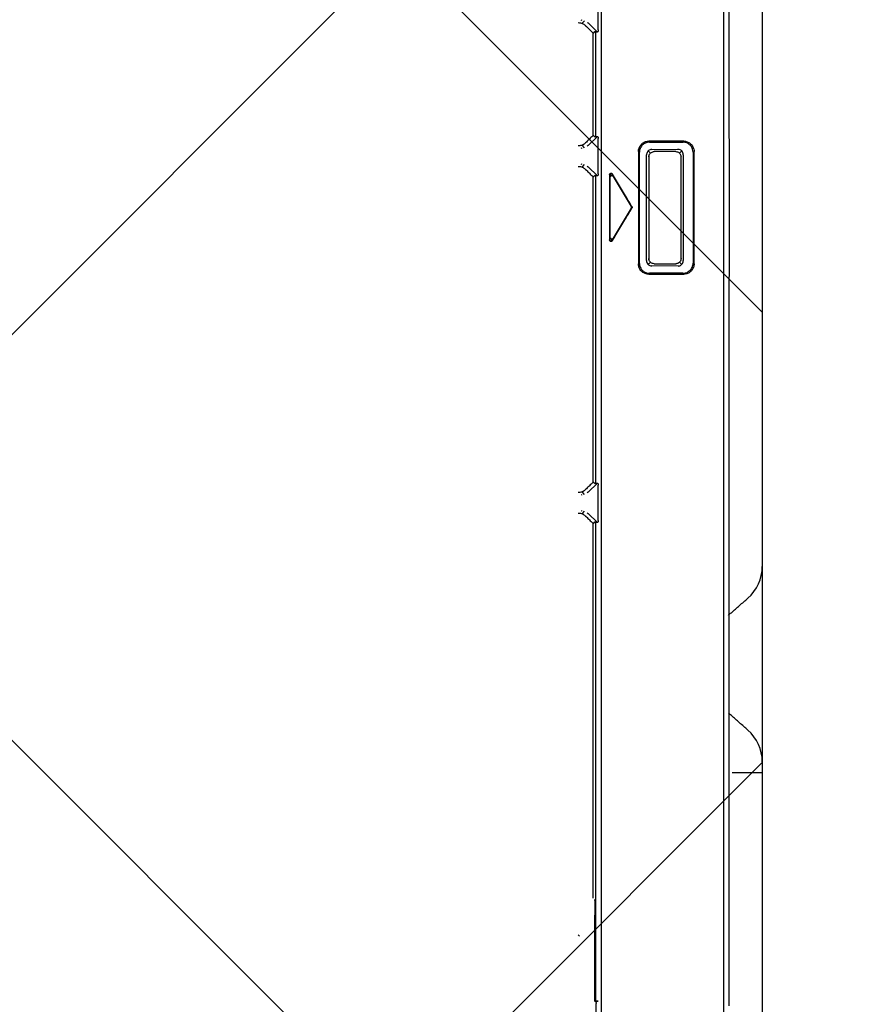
# Model space of a CAD drawing. Header units: millimetres. Extents: x 24385 to 79107, y -56478 to -23676.
# Tile 89 of 256: x 29212 to 29228, y -35279 to -35260. Entities that reach past the tile are written whole.
import ezdxf

# ---------------------------------------------------------------- set-up
doc = ezdxf.new("R2010")
doc.units = ezdxf.units.MM
doc.header["$LTSCALE"] = 2
doc.linetypes.add('DASHED', pattern=[19.05, 12.7, -6.35])
doc.layers.add('0_OPIS', color=7, linetype='Continuous', lineweight=13)
doc.layers.add('A_KRESKOWANIE', color=9, linetype='Continuous', lineweight=0)
for name, color, linetype in [('3DPLAN_A_KRESKOWANIE 1', 253, 'Continuous'), ('3DPLAN_A_OPIS', 8, 'Continuous'), ('3DPLAN_K_NOŚNA', 7, 'Continuous'), ('IS_freon_urządzenia', 3, 'DASHED'), ('IS_KLIM_urządzenia', 3, 'Continuous')]:
    doc.layers.add(name, color=color, linetype=linetype)
doc.styles.add('ARIAL', font='arial.ttf')

# ---------------------------------------------------------------- blocks, each defined once
blk = doc.blocks.new('G$C8A3076D4')
at = {"layer": 'IS_KLIM_urządzenia', "linetype": 'Continuous'}
for p, q in [((51.105, 25.983), (77.216, 25.983)), ((78.295, 25.983), (78.521, 25.983)), ((82.534, 25.983), (82.76, 25.983)), ((83.838, 25.983), (103.389, 25.983)), ((69.843, 24.52), (69.854, 24.508)), ((70.005, 24.563), (72.289, 24.563)), ((72.44, 24.508), (72.452, 24.52)), ((69.8, 23.665), (69.8, 24.354)), ((69.985, 24.323), (70.026, 24.282)), ((70.06, 24.359), (72.234, 24.36)), ((72.31, 24.323), (72.269, 24.282)), ((72.495, 24.353), (72.495, 23.666)), ((69.949, 23.712), (69.948, 24.251)), ((72.346, 24.254), (72.345, 23.71)), ((69.986, 23.643), (70.027, 23.683)), ((72.308, 23.643), (72.268, 23.683)), ((69.854, 23.512), (69.842, 23.5)), ((72.232, 23.606), (70.062, 23.606)), ((72.223, 23.658), (70.066, 23.658)), ((72.452, 23.5), (72.44, 23.512)), ((72.291, 23.457), (70.003, 23.457)), ((70.507, 22.917), (71.125, 23.29)), ((71.126, 23.289), (71.157, 23.289)), ((71.14, 23.297), (71.14, 23.309)), ((71.157, 23.289), (71.774, 22.917)), ((70.484, 22.88), (70.439, 22.867)), ((71.796, 22.88), (71.841, 22.867)), ((100.072, 22.682), (2.637, 22.68)), ((71.768, 22.859), (70.513, 22.859)), ((67.35, 22.406), (67.538, 22.594)), ((67.525, 22.553), (69.697, 22.554)), ((69.684, 22.594), (69.872, 22.406)), ((70.305, 22.406), (70.493, 22.595)), ((70.48, 22.554), (76.821, 22.554)), ((76.808, 22.595), (76.996, 22.406)), ((77.429, 22.407), (77.617, 22.595)), ((77.604, 22.554), (87.446, 22.554)), ((67.288, 22.256), (67.295, 22.273)), ((67.358, 22.278), (67.307, 22.326)), ((67.341, 22.385), (67.35, 22.406)), ((69.914, 22.326), (69.864, 22.278)), ((69.872, 22.406), (69.881, 22.385)), ((69.927, 22.274), (69.934, 22.256)), ((70.243, 22.256), (70.25, 22.273)), ((70.313, 22.278), (70.262, 22.326)), ((70.296, 22.385), (70.305, 22.406)), ((77.038, 22.326), (76.988, 22.278)), ((76.996, 22.406), (77.005, 22.385)), ((77.051, 22.274), (77.056, 22.26)), ((77.368, 22.26), (77.374, 22.273)), ((77.437, 22.278), (77.386, 22.326)), ((77.42, 22.385), (77.429, 22.407)), ((86.118, 22.226), (86.091, 22.198))]:
    blk.add_line(p, q, dxfattribs=at)
for points, knots in [([(77.216, 25.983), (77.33, 25.983), (77.444, 25.983), (77.681, 25.983), (77.804, 25.983), (78.049, 25.983), (78.172, 25.983), (78.295, 25.983)], [0, 0, 0, 0, 0.317356, 0.317356, 0.658563, 0.658563, 1, 1, 1, 1]), ([(82.76, 25.983), (82.76, 25.879), (82.76, 25.776), (82.76, 25.57), (82.76, 25.468), (82.76, 25.367)], [0, 0, 0, 0, 0.504234, 0.504234, 1, 1, 1, 1]), ([(82.76, 25.983), (82.874, 25.983), (82.988, 25.983), (83.225, 25.983), (83.347, 25.983), (83.593, 25.983), (83.716, 25.983), (83.838, 25.983)], [0, 0, 0, 0, 0.317364, 0.317364, 0.658567, 0.658567, 1, 1, 1, 1]), ([(79.47, 25.348), (79.421, 25.404), (79.371, 25.46), (79.272, 25.574), (79.222, 25.631), (79.172, 25.688)], [0, 0, 0, 0, 0.496224, 0.496224, 1, 1, 1, 1]), ([(81.883, 25.688), (81.833, 25.631), (81.783, 25.574), (81.683, 25.46), (81.633, 25.404), (81.584, 25.348)], [0, 0, 0, 0, 0.503768, 0.503768, 1, 1, 1, 1]), ([(69.78, 24.369), (69.78, 24.393), (69.785, 24.417), (69.8, 24.462), (69.812, 24.484), (69.842, 24.521), (69.86, 24.537), (69.9, 24.562), (69.923, 24.571), (69.962, 24.58), (69.978, 24.582), (69.994, 24.582)], [0, 0, 0, 0, 0.214794, 0.214794, 0.429769, 0.429769, 0.642338, 0.642338, 0.854675, 0.854675, 1, 1, 1, 1]), ([(70.005, 24.563), (69.984, 24.562), (69.962, 24.558), (69.919, 24.543), (69.897, 24.531), (69.86, 24.501), (69.843, 24.482), (69.819, 24.442), (69.81, 24.419), (69.801, 24.383), (69.8, 24.368), (69.8, 24.354)], [0, 0, 0, 0, 0.200386, 0.200386, 0.426426, 0.426426, 0.648856, 0.648856, 0.868875, 0.868875, 1, 1, 1, 1]), ([(72.495, 24.353), (72.494, 24.376), (72.49, 24.399), (72.475, 24.443), (72.463, 24.465), (72.433, 24.502), (72.415, 24.518), (72.375, 24.543), (72.352, 24.552), (72.316, 24.56), (72.303, 24.562), (72.289, 24.563)], [0, 0, 0, 0, 0.213007, 0.213007, 0.435815, 0.435815, 0.655764, 0.655764, 0.875481, 0.875481, 1, 1, 1, 1]), ([(72.3, 24.582), (72.324, 24.582), (72.349, 24.578), (72.395, 24.562), (72.416, 24.55), (72.454, 24.519), (72.47, 24.501), (72.495, 24.461), (72.504, 24.438), (72.512, 24.4), (72.514, 24.385), (72.514, 24.369)], [0, 0, 0, 0, 0.21758, 0.21758, 0.435409, 0.435409, 0.649758, 0.649758, 0.861785, 0.861785, 1, 1, 1, 1]), ([(69.78, 24.369), (69.78, 24.294), (69.78, 24.219), (69.78, 24.027), (69.78, 23.909), (69.78, 23.744), (69.78, 23.697), (69.78, 23.651)], [0, 0, 0, 0, 0.312634, 0.312634, 0.804187, 0.804187, 1, 1, 1, 1]), ([(70.059, 24.359), (70.046, 24.36), (70.032, 24.358), (70.008, 24.35), (69.997, 24.344), (69.979, 24.329), (69.971, 24.32), (69.958, 24.299), (69.954, 24.288), (69.949, 24.268), (69.948, 24.26), (69.948, 24.251)], [0, 0, 0, 0, 0.232692, 0.232692, 0.441044, 0.441044, 0.647653, 0.647653, 0.85419, 0.85419, 1, 1, 1, 1]), ([(69.995, 24.206), (69.995, 24.218), (69.997, 24.23), (70.005, 24.253), (70.011, 24.264), (70.026, 24.283), (70.035, 24.291), (70.055, 24.303), (70.066, 24.308), (70.086, 24.312), (70.093, 24.313), (70.101, 24.313)], [0, 0, 0, 0, 0.216909, 0.216909, 0.434011, 0.434011, 0.648403, 0.648403, 0.860897, 0.860897, 1, 1, 1, 1]), ([(72.193, 24.313), (71.86, 24.313), (71.527, 24.313), (70.83, 24.313), (70.465, 24.313), (70.101, 24.313)], [0, 0, 0, 0, 0.477706, 0.477706, 1, 1, 1, 1]), ([(72.193, 24.313), (72.205, 24.313), (72.217, 24.311), (72.24, 24.303), (72.25, 24.297), (72.269, 24.282), (72.277, 24.273), (72.29, 24.253), (72.294, 24.242), (72.299, 24.222), (72.3, 24.214), (72.3, 24.206)], [0, 0, 0, 0, 0.214481, 0.214481, 0.429097, 0.429097, 0.641919, 0.641919, 0.854666, 0.854666, 1, 1, 1, 1]), ([(72.346, 24.254), (72.346, 24.266), (72.344, 24.277), (72.336, 24.3), (72.33, 24.31), (72.315, 24.329), (72.306, 24.337), (72.286, 24.35), (72.274, 24.354), (72.254, 24.359), (72.244, 24.36), (72.235, 24.36)], [0, 0, 0, 0, 0.202142, 0.202142, 0.416484, 0.416484, 0.628151, 0.628151, 0.837944, 0.837944, 1, 1, 1, 1]), ([(72.514, 23.651), (72.514, 23.725), (72.514, 23.8), (72.514, 23.993), (72.514, 24.111), (72.514, 24.275), (72.514, 24.322), (72.514, 24.369)], [0, 0, 0, 0, 0.31263, 0.31263, 0.804183, 0.804183, 1, 1, 1, 1]), ([(69.995, 24.206), (69.995, 24.075), (69.995, 23.944), (69.995, 23.795), (69.995, 23.777), (69.995, 23.759)], [0, 0, 0, 0, 0.878764, 0.878764, 1, 1, 1, 1]), ([(72.299, 23.759), (72.299, 23.777), (72.299, 23.795), (72.299, 23.896), (72.299, 23.979), (72.3, 24.11), (72.3, 24.158), (72.3, 24.206)], [0, 0, 0, 0, 0.121164, 0.121164, 0.678723, 0.678723, 1, 1, 1, 1]), ([(69.949, 23.712), (69.949, 23.7), (69.951, 23.689), (69.959, 23.666), (69.965, 23.655), (69.98, 23.637), (69.989, 23.629), (70.01, 23.616), (70.021, 23.611), (70.042, 23.606), (70.052, 23.606), (70.062, 23.606)], [0, 0, 0, 0, 0.204683, 0.204683, 0.413964, 0.413964, 0.622301, 0.622301, 0.830769, 0.830769, 1, 1, 1, 1]), ([(70.103, 23.652), (70.091, 23.652), (70.078, 23.654), (70.056, 23.662), (70.045, 23.668), (70.026, 23.683), (70.018, 23.693), (70.005, 23.713), (70, 23.724), (69.996, 23.744), (69.995, 23.751), (69.995, 23.759)], [0, 0, 0, 0, 0.216632, 0.216632, 0.433382, 0.433382, 0.648472, 0.648472, 0.862279, 0.862279, 1, 1, 1, 1]), ([(72.299, 23.759), (72.299, 23.747), (72.297, 23.735), (72.289, 23.712), (72.283, 23.701), (72.268, 23.683), (72.259, 23.675), (72.239, 23.662), (72.227, 23.657), (72.208, 23.653), (72.2, 23.652), (72.192, 23.652)], [0, 0, 0, 0, 0.214751, 0.214751, 0.429576, 0.429576, 0.64343, 0.64343, 0.857419, 0.857419, 1, 1, 1, 1]), ([(72.233, 23.606), (72.246, 23.605), (72.261, 23.607), (72.285, 23.616), (72.296, 23.622), (72.315, 23.637), (72.323, 23.646), (72.336, 23.667), (72.34, 23.678), (72.344, 23.696), (72.345, 23.703), (72.345, 23.71)], [0, 0, 0, 0, 0.244459, 0.244459, 0.457973, 0.457973, 0.669853, 0.669853, 0.880468, 0.880468, 1, 1, 1, 1]), ([(69.992, 23.438), (69.968, 23.438), (69.944, 23.442), (69.899, 23.458), (69.878, 23.47), (69.841, 23.499), (69.825, 23.517), (69.8, 23.557), (69.791, 23.579), (69.782, 23.618), (69.78, 23.634), (69.78, 23.651)], [0, 0, 0, 0, 0.215021, 0.215021, 0.430311, 0.430311, 0.642044, 0.642044, 0.853214, 0.853214, 1, 1, 1, 1]), ([(69.8, 23.665), (69.8, 23.642), (69.804, 23.619), (69.82, 23.575), (69.832, 23.553), (69.862, 23.516), (69.88, 23.5), (69.92, 23.476), (69.943, 23.467), (69.978, 23.459), (69.991, 23.458), (70.003, 23.457)], [0, 0, 0, 0, 0.212578, 0.212578, 0.440491, 0.440491, 0.66255, 0.66255, 0.881429, 0.881429, 1, 1, 1, 1]), ([(72.291, 23.457), (72.312, 23.458), (72.334, 23.462), (72.377, 23.477), (72.398, 23.489), (72.435, 23.518), (72.451, 23.537), (72.475, 23.576), (72.484, 23.599), (72.493, 23.636), (72.495, 23.651), (72.495, 23.666)], [0, 0, 0, 0, 0.199355, 0.199355, 0.422545, 0.422545, 0.641499, 0.641499, 0.85989, 0.85989, 1, 1, 1, 1]), ([(72.514, 23.651), (72.514, 23.626), (72.51, 23.602), (72.494, 23.556), (72.482, 23.535), (72.452, 23.497), (72.434, 23.481), (72.394, 23.457), (72.371, 23.448), (72.333, 23.44), (72.318, 23.438), (72.303, 23.438)], [0, 0, 0, 0, 0.218422, 0.218422, 0.437198, 0.437198, 0.651069, 0.651069, 0.861858, 0.861858, 1, 1, 1, 1]), ([(71.124, 23.304), (71.039, 23.253), (70.954, 23.202), (70.778, 23.097), (70.688, 23.043), (70.551, 22.96), (70.504, 22.932), (70.457, 22.904)], [0, 0, 0, 0, 0.382847, 0.382847, 0.789119, 0.789119, 1, 1, 1, 1]), ([(71.124, 23.304), (71.127, 23.306), (71.13, 23.308), (71.137, 23.309), (71.141, 23.309), (71.148, 23.308), (71.151, 23.307), (71.155, 23.305), (71.156, 23.305), (71.157, 23.304)], [0, 0, 0, 0, 0.312096, 0.312096, 0.624293, 0.624293, 0.935211, 0.935211, 1, 1, 1, 1]), ([(71.823, 22.904), (71.772, 22.935), (71.721, 22.966), (71.579, 23.051), (71.489, 23.105), (71.318, 23.208), (71.237, 23.256), (71.157, 23.304)], [0, 0, 0, 0, 0.230731, 0.230731, 0.637011, 0.637011, 1, 1, 1, 1]), ([(70.472, 22.844), (70.468, 22.844), (70.463, 22.845), (70.456, 22.848), (70.452, 22.85), (70.446, 22.854), (70.444, 22.857), (70.44, 22.863), (70.439, 22.866), (70.438, 22.873), (70.438, 22.876), (70.439, 22.882), (70.44, 22.885), (70.443, 22.891), (70.445, 22.894), (70.45, 22.899), (70.454, 22.902), (70.457, 22.904)], [0, 0, 0, 0, 0.154291, 0.154291, 0.283918, 0.283918, 0.414787, 0.414787, 0.527246, 0.527246, 0.631281, 0.631281, 0.740016, 0.740016, 0.863016, 0.863016, 1, 1, 1, 1]), ([(70.507, 22.917), (70.503, 22.914), (70.499, 22.911), (70.494, 22.904), (70.492, 22.901), (70.49, 22.894), (70.489, 22.89), (70.49, 22.883), (70.491, 22.879), (70.494, 22.874), (70.496, 22.871), (70.5, 22.867), (70.503, 22.865), (70.508, 22.862), (70.51, 22.861), (70.513, 22.86)], [0, 0, 0, 0, 0.197491, 0.197491, 0.350502, 0.350502, 0.504962, 0.504962, 0.638313, 0.638313, 0.76119, 0.76119, 0.889028, 0.889028, 1, 1, 1, 1]), ([(71.767, 22.861), (71.768, 22.861), (71.769, 22.861), (71.773, 22.863), (71.777, 22.864), (71.783, 22.869), (71.785, 22.872), (71.789, 22.878), (71.79, 22.881), (71.791, 22.888), (71.791, 22.891), (71.79, 22.897), (71.789, 22.9), (71.786, 22.906), (71.784, 22.909), (71.779, 22.914), (71.777, 22.916), (71.774, 22.917)], [0, 0, 0, 0, 0.032431, 0.032431, 0.186498, 0.186498, 0.342047, 0.342047, 0.475577, 0.475577, 0.598631, 0.598631, 0.726721, 0.726721, 0.871156, 0.871156, 1, 1, 1, 1]), ([(71.823, 22.904), (71.828, 22.901), (71.832, 22.898), (71.838, 22.89), (71.84, 22.887), (71.842, 22.879), (71.842, 22.875), (71.842, 22.868), (71.841, 22.865), (71.838, 22.859), (71.836, 22.857), (71.832, 22.853), (71.829, 22.851), (71.824, 22.848), (71.82, 22.846), (71.814, 22.845), (71.811, 22.845), (71.808, 22.845)], [0, 0, 0, 0, 0.191145, 0.191145, 0.322347, 0.322347, 0.454834, 0.454834, 0.568645, 0.568645, 0.672752, 0.672752, 0.78059, 0.78059, 0.901973, 0.901973, 1, 1, 1, 1]), ([(67.407, 22.353), (67.428, 22.374), (67.448, 22.395), (67.49, 22.437), (67.511, 22.457), (67.542, 22.489), (67.553, 22.499), (67.563, 22.509)], [0, 0, 0, 0, 0.400528, 0.400528, 0.801056, 0.801056, 1, 1, 1, 1]), ([(67.494, 22.612), (67.5, 22.612), (67.506, 22.612), (67.515, 22.61), (67.518, 22.609), (67.521, 22.608)], [0, 0, 0, 0, 0.646481, 0.646481, 1, 1, 1, 1]), ([(67.521, 22.608), (67.525, 22.607), (67.528, 22.606), (67.533, 22.602), (67.535, 22.6), (67.538, 22.596), (67.539, 22.594), (67.539, 22.588), (67.539, 22.585), (67.537, 22.582)], [0, 0, 0, 0, 0.22085, 0.22085, 0.442448, 0.442448, 0.653888, 0.653888, 1, 1, 1, 1]), ([(67.528, 22.543), (67.524, 22.546), (67.524, 22.554), (67.531, 22.57), (67.533, 22.576), (67.537, 22.582)], [0, 0, 0, 0, 0.688827, 0.688827, 1, 1, 1, 1]), ([(67.563, 22.509), (67.562, 22.51), (67.561, 22.511), (67.549, 22.522), (67.538, 22.532), (67.528, 22.543)], [0, 0, 0, 0, 0.076149, 0.076149, 1, 1, 1, 1]), ([(69.659, 22.509), (69.644, 22.509), (69.629, 22.509), (68.946, 22.509), (68.276, 22.509), (67.592, 22.509), (67.578, 22.509), (67.563, 22.509)], [0, 0, 0, 0, 0.021142, 0.021142, 0.978859, 0.978859, 1, 1, 1, 1]), ([(69.659, 22.509), (69.669, 22.499), (69.68, 22.489), (69.711, 22.457), (69.732, 22.437), (69.773, 22.395), (69.794, 22.374), (69.815, 22.353)], [0, 0, 0, 0, 0.198956, 0.198956, 0.599478, 0.599478, 1, 1, 1, 1]), ([(69.685, 22.582), (69.684, 22.585), (69.683, 22.588), (69.683, 22.593), (69.684, 22.595), (69.687, 22.6), (69.689, 22.602), (69.695, 22.606), (69.697, 22.607), (69.701, 22.608)], [0, 0, 0, 0, 0.30104, 0.30104, 0.549156, 0.549156, 0.800114, 0.800114, 1, 1, 1, 1]), ([(69.685, 22.582), (69.688, 22.576), (69.691, 22.571), (69.698, 22.554), (69.698, 22.546), (69.694, 22.543)], [0, 0, 0, 0, 0.293995, 0.293995, 1, 1, 1, 1]), ([(69.701, 22.608), (69.706, 22.61), (69.712, 22.611), (69.721, 22.612), (69.725, 22.612), (69.728, 22.612)], [0, 0, 0, 0, 0.645271, 0.645271, 1, 1, 1, 1]), ([(70.362, 22.353), (70.383, 22.374), (70.403, 22.395), (70.445, 22.437), (70.466, 22.457), (70.497, 22.489), (70.508, 22.499), (70.518, 22.509)], [0, 0, 0, 0, 0.400528, 0.400528, 0.801056, 0.801056, 1, 1, 1, 1]), ([(70.449, 22.612), (70.455, 22.612), (70.461, 22.612), (70.47, 22.61), (70.473, 22.609), (70.476, 22.608)], [0, 0, 0, 0, 0.646481, 0.646481, 1, 1, 1, 1]), ([(70.476, 22.608), (70.48, 22.607), (70.483, 22.606), (70.488, 22.602), (70.49, 22.6), (70.493, 22.596), (70.494, 22.594), (70.494, 22.588), (70.494, 22.585), (70.492, 22.582)], [0, 0, 0, 0, 0.22085, 0.22085, 0.442448, 0.442448, 0.653888, 0.653888, 1, 1, 1, 1]), ([(70.483, 22.543), (70.479, 22.546), (70.479, 22.554), (70.486, 22.57), (70.488, 22.576), (70.492, 22.582)], [0, 0, 0, 0, 0.688827, 0.688827, 1, 1, 1, 1]), ([(76.783, 22.509), (76.768, 22.509), (76.753, 22.509), (74.68, 22.509), (72.621, 22.509), (70.548, 22.509), (70.533, 22.509), (70.518, 22.509)], [0, 0, 0, 0, 0.007073, 0.007073, 0.992927, 0.992927, 1, 1, 1, 1]), ([(76.783, 22.509), (76.784, 22.51), (76.785, 22.511), (76.797, 22.522), (76.807, 22.533), (76.818, 22.543)], [0, 0, 0, 0, 0.080685, 0.080685, 1, 1, 1, 1]), ([(76.783, 22.509), (76.793, 22.499), (76.804, 22.489), (76.835, 22.458), (76.856, 22.437), (76.897, 22.395), (76.918, 22.374), (76.939, 22.353)], [0, 0, 0, 0, 0.198956, 0.198956, 0.599478, 0.599478, 1, 1, 1, 1]), ([(76.809, 22.582), (76.807, 22.585), (76.807, 22.588), (76.807, 22.593), (76.808, 22.595), (76.811, 22.6), (76.813, 22.602), (76.818, 22.606), (76.821, 22.607), (76.824, 22.608)], [0, 0, 0, 0, 0.30104, 0.30104, 0.549156, 0.549156, 0.800114, 0.800114, 1, 1, 1, 1]), ([(76.809, 22.582), (76.812, 22.576), (76.815, 22.571), (76.822, 22.554), (76.822, 22.546), (76.818, 22.543)], [0, 0, 0, 0, 0.293995, 0.293995, 1, 1, 1, 1]), ([(76.824, 22.608), (76.83, 22.61), (76.836, 22.611), (76.845, 22.612), (76.849, 22.612), (76.852, 22.612)], [0, 0, 0, 0, 0.645271, 0.645271, 1, 1, 1, 1]), ([(77.486, 22.353), (77.507, 22.374), (77.527, 22.395), (77.569, 22.437), (77.59, 22.458), (77.621, 22.489), (77.632, 22.499), (77.642, 22.509)], [0, 0, 0, 0, 0.400528, 0.400528, 0.801056, 0.801056, 1, 1, 1, 1]), ([(77.573, 22.612), (77.579, 22.612), (77.585, 22.612), (77.594, 22.61), (77.597, 22.609), (77.6, 22.608)], [0, 0, 0, 0, 0.64648, 0.64648, 1, 1, 1, 1]), ([(77.6, 22.608), (77.604, 22.607), (77.607, 22.606), (77.612, 22.602), (77.614, 22.6), (77.617, 22.596), (77.618, 22.594), (77.618, 22.589), (77.617, 22.585), (77.616, 22.582)], [0, 0, 0, 0, 0.22085, 0.22085, 0.442448, 0.442448, 0.653888, 0.653888, 1, 1, 1, 1]), ([(77.606, 22.543), (77.603, 22.546), (77.603, 22.554), (77.609, 22.57), (77.612, 22.576), (77.616, 22.582)], [0, 0, 0, 0, 0.688827, 0.688827, 1, 1, 1, 1]), ([(77.642, 22.509), (77.641, 22.51), (77.64, 22.511), (77.628, 22.522), (77.617, 22.533), (77.606, 22.543)], [0, 0, 0, 0, 0.080687, 0.080687, 1, 1, 1, 1]), ([(85.336, 22.51), (82.786, 22.51), (80.236, 22.51), (77.671, 22.509), (77.657, 22.509), (77.642, 22.509)], [0, 0, 0, 0, 0.994241, 0.994241, 1, 1, 1, 1]), ([(85.364, 22.537), (85.365, 22.537), (85.365, 22.537), (85.435, 22.539), (85.505, 22.541), (85.612, 22.543), (85.648, 22.543), (85.684, 22.543)], [0, 0, 0, 0, 0.006721, 0.006721, 0.665776, 0.665776, 1, 1, 1, 1]), ([(87.442, 22.543), (87.149, 22.543), (86.856, 22.543), (86.27, 22.543), (85.977, 22.543), (85.684, 22.543)], [0, 0, 0, 0, 0.5, 0.5, 1, 1, 1, 1]), ([(87.455, 22.609), (87.453, 22.586), (87.45, 22.569), (87.445, 22.55), (87.444, 22.546), (87.442, 22.543)], [0, 0, 0, 0, 0.628776, 0.628776, 1, 1, 1, 1]), ([(87.447, 22.53), (87.448, 22.543), (87.45, 22.556), (87.453, 22.583), (87.454, 22.596), (87.455, 22.609)], [0, 0, 0, 0, 0.501055, 0.501055, 1, 1, 1, 1]), ([(87.447, 22.53), (87.447, 22.536), (87.449, 22.541), (87.456, 22.551), (87.46, 22.555), (87.468, 22.561), (87.473, 22.564), (87.482, 22.567), (87.487, 22.568), (87.495, 22.569), (87.498, 22.57), (87.501, 22.57)], [0, 0, 0, 0, 0.299831, 0.299831, 0.548957, 0.548957, 0.744068, 0.744068, 0.908179, 0.908179, 1, 1, 1, 1]), ([(67.344, 22.202), (67.344, 22.23), (67.35, 22.258), (67.37, 22.306), (67.383, 22.327), (67.402, 22.348), (67.404, 22.351), (67.407, 22.353)], [0, 0, 0, 0, 0.49841, 0.49841, 0.933977, 0.933977, 1, 1, 1, 1]), ([(69.815, 22.353), (69.835, 22.334), (69.851, 22.31), (69.87, 22.262), (69.876, 22.238), (69.878, 22.211), (69.878, 22.206), (69.878, 22.202)], [0, 0, 0, 0, 0.499239, 0.499239, 0.925984, 0.925984, 1, 1, 1, 1]), ([(70.299, 22.202), (70.299, 22.23), (70.305, 22.258), (70.325, 22.306), (70.338, 22.327), (70.357, 22.348), (70.359, 22.351), (70.362, 22.353)], [0, 0, 0, 0, 0.49841, 0.49841, 0.933977, 0.933977, 1, 1, 1, 1]), ([(76.939, 22.353), (76.959, 22.334), (76.975, 22.31), (76.994, 22.262), (77, 22.239), (77.001, 22.211), (77.002, 22.207), (77.002, 22.202)], [0, 0, 0, 0, 0.499239, 0.499239, 0.925984, 0.925984, 1, 1, 1, 1]), ([(77.423, 22.202), (77.423, 22.23), (77.429, 22.258), (77.448, 22.306), (77.462, 22.327), (77.48, 22.348), (77.483, 22.351), (77.486, 22.353)], [0, 0, 0, 0, 0.49841, 0.49841, 0.933977, 0.933977, 1, 1, 1, 1])]:
    blk.add_open_spline(points, degree=3, knots=knots, dxfattribs=at)
for points, degree in [([(79.172, 25.688), (79.008, 25.874), (78.768, 25.983), (78.521, 25.983)], 3), ([(82.534, 25.983), (82.286, 25.983), (82.046, 25.874), (81.883, 25.688)], 3), ([(55.652, 25.294), (60.318, 25.294), (64.985, 25.294), (69.652, 25.294)], 3), ([(69.652, 25.294), (69.693, 25.297), (69.735, 25.3), (69.776, 25.304)], 3), ([(69.776, 25.304), (70.69, 25.304), (71.604, 25.304), (72.518, 25.304)], 3), ([(72.518, 25.304), (72.56, 25.3), (72.601, 25.297), (72.643, 25.294)], 3), ([(72.643, 25.294), (77.612, 25.294), (82.581, 25.294), (87.551, 25.294)], 3), ([(79.525, 25.292), (79.506, 25.31), (79.487, 25.328), (79.47, 25.348)], 3), ([(81.584, 25.348), (81.567, 25.328), (81.549, 25.31), (81.53, 25.292)], 3), ([(5.501, 25.184), (87.905, 25.184)], 1), ([(72.3, 24.582), (71.531, 24.582), (70.763, 24.582), (69.994, 24.582)], 3), ([(70.103, 23.652), (70.799, 23.652), (71.495, 23.652), (72.192, 23.652)], 3), ([(69.992, 23.438), (70.762, 23.438), (71.532, 23.438), (72.303, 23.438)], 3), ([(70.472, 22.844), (70.918, 22.845), (71.363, 22.845), (71.808, 22.845)], 3), ([(67.494, 22.612), (67.253, 22.612), (67.013, 22.612), (66.773, 22.612)], 3), ([(69.659, 22.509), (69.671, 22.52), (69.683, 22.532), (69.694, 22.543)], 3), ([(70.449, 22.612), (70.209, 22.612), (69.968, 22.612), (69.728, 22.612)], 3), ([(70.518, 22.509), (70.506, 22.52), (70.494, 22.532), (70.483, 22.543)], 3), ([(77.573, 22.612), (77.332, 22.612), (77.092, 22.612), (76.852, 22.612)], 3), ([(87.442, 22.543), (87.442, 22.543), (87.442, 22.543), (87.442, 22.543)], 3), ([(100.072, 22.57), (95.882, 22.57), (91.691, 22.57), (87.501, 22.57)], 3)]:
    blk.add_open_spline(points, degree=degree, dxfattribs=at)
blk = doc.blocks.new('II pietrooo')
at = {"layer": '3DPLAN_A_KRESKOWANIE 1'}
h = blk.add_hatch(dxfattribs=at)
h.set_pattern_fill('ANSI31', color=256, scale=7.5, style=0)
h.set_pattern_definition([(45, (25713.503, -37486.946), (-16.83798, 16.83798), [])])
h.paths.add_polyline_path([(28996.124, -35640.037), (29220.124, -35640.037), (29220.124, -35744.037), (29268.124, -35744.037), (29268.124, -35638.037), (29280.124, -35638.037), (29280.124, -35618.037), (28996.124, -35618.037)])
h.paths.add_polyline_path([(28878.124, -35618.037), (28627.124, -35618.037), (28627.124, -35638.715), (28681.519, -35638.715), (28681.519, -35640.037), (28878.124, -35640.037)])
h.paths.add_polyline_path([(28627.124, -35774.701), (28669.124, -35774.701), (28669.124, -35692.715), (28627.124, -35692.715)])
h.paths.add_polyline_path([(28558.698, -36657.037), (28739.124, -36657.037), (28739.124, -36571.037), (28671.124, -36571.037), (28671.124, -36518.037), (28657.124, -36518.037), (28657.124, -36236.037), (28700.124, -36236.037), (28700.124, -36016.037), (28669.124, -36016.037), (28669.124, -35828.701), (28627.124, -35828.701), (28627.124, -35865.037), (28626.124, -35886.037), (28626.124, -36572.037), (28558.698, -36572.037)])
h.paths.add_polyline_path([(29268.124, -35964.037), (29268.124, -35847.037), (29220.124, -35847.037), (29220.124, -35964.037)])
h.paths.add_polyline_path([(29503.486, -35638.037), (29503.486, -35618.037), (29460.124, -35618.037), (29460.124, -35600.037), (29450.124, -35600.037), (29450.124, -35618.037), (29383.124, -35618.037), (29383.124, -35638.037)])
h.paths.add_polyline_path([(28853.124, -36657.037), (29038.124, -36657.037), (29038.124, -36571.037), (28853.124, -36571.037)])
h.paths.add_polyline_path([(29151.124, -36657.037), (29338.124, -36657.037), (29338.124, -36571.037), (29270.124, -36571.037), (29270.124, -36518.037), (29220.124, -36518.037), (29220.124, -36571.037), (29151.124, -36571.037)])
h.paths.add_polyline_path([(29634.124, -36571.037), (29451.124, -36571.037), (29451.124, -36657.037), (29634.124, -36657.037)])
h.paths.add_polyline_path([(29935.124, -36571.037), (29869.124, -36571.037), (29869.124, -36518.037), (29822.124, -36518.037), (29822.124, -36571.037), (29747.124, -36571.037), (29747.124, -36657.037), (29935.124, -36657.037)])
h.paths.add_polyline_path([(30049.124, -36657.037), (30229.124, -36657.037), (30229.124, -36572.037), (30152.124, -36572.037), (30152.124, -35868.037), (30205.124, -35868.037), (30205.124, -35846.037), (30137.124, -35846.037), (30137.124, -36571.037), (30049.124, -36571.037)])
h.paths.add_polyline_path([(30416.124, -35967.037), (30444.124, -35967.037), (30444.124, -36519.037), (30416.124, -36519.037), (30416.124, -36572.037), (30344.124, -36572.037), (30344.124, -36657.037), (30525.124, -36657.037), (30525.124, -36569.037), (30491.124, -36569.037), (30491.124, -35961.037), (30561.124, -35961.037), (30561.124, -35942.037), (30464.124, -35942.037), (30464.124, -35846.037), (30308.124, -35846.037), (30308.124, -35868.037), (30416.124, -35868.037)])
h.paths.add_polyline_path([(30640.124, -36657.037), (30826.124, -36657.037), (30826.124, -36569.037), (30640.124, -36569.037)])
h.paths.add_polyline_path([(31069.124, -36128.037), (31069.124, -36517.037), (31041.124, -36517.037), (31041.124, -36569.037), (30941.124, -36569.037), (30941.124, -36657.037), (31677.485, -36657.037), (31677.485, -36350.037), (31638.124, -36350.037), (31638.124, -36497.037), (31585.124, -36497.037), (31585.124, -36562.037), (31092.124, -36562.037), (31092.124, -36128.037)])
h.paths.add_polyline_path([(31069.124, -35961.037), (30716.124, -35961.037), (30716.124, -35813.037), (30718.619, -35813.037), (30728.124, -35813.037), (30728.124, -35942.037), (31012.124, -35942.037), (31012.124, -35891.037), (31024.124, -35891.037), (31024.124, -35870.037), (31046.124, -35870.037), (31046.124, -35891.037), (31058.124, -35891.037), (31058.124, -35942.037), (31562.124, -35942.037), (31562.124, -35677.037), (31610.124, -35677.037), (31610.124, -35281.037), (31677.485, -35281.037), (31677.485, -36124.037), (31638.124, -36124.037), (31638.124, -35961.037), (31092.124, -35961.037), (31092.124, -36025.037), (31069.124, -36025.037)])
h.paths.add_polyline_path([(30708.333, -35857.49), (30708.333, -35812.361), (30740.733, -35812.361), (30740.733, -35857.49)], flags=9)
h.paths.add_polyline_path([(31062.124, -35694.037), (31062.124, -35618.037), (31015.124, -35618.037), (31015.124, -35694.037)])
h.paths.add_polyline_path([(31677.485, -35151.037), (31677.485, -34962.037), (30941.124, -34962.037), (30941.124, -35016.037), (31013.124, -35016.037), (31013.124, -35069.037), (31062.124, -35069.037), (31062.124, -35011.037), (31562.124, -35011.037), (31562.124, -35142.037), (31610.124, -35142.037), (31610.124, -35151.037)])
h.paths.add_polyline_path([(30826.124, -34962.037), (30640.124, -34962.037), (30640.124, -35016.037), (30826.124, -35016.037)])
h.paths.add_polyline_path([(30346.124, -35009.037), (30420.124, -35009.037), (30420.124, -35062.037), (30450.124, -35062.037), (30450.124, -35149.037), (30460.124, -35149.037), (30460.124, -35016.037), (30525.124, -35016.037), (30525.124, -34962.037), (30346.124, -34962.037)])
h.paths.add_polyline_path([(30231.124, -34962.037), (30056.124, -34962.037), (30056.124, -35009.037), (30231.124, -35009.037)])
h.paths.add_polyline_path([(29856.124, -35328.037), (29856.124, -35059.037), (29872.124, -35059.037), (29872.124, -35009.037), (29941.124, -35009.037), (29941.124, -34962.037), (29753.124, -34962.037), (29753.124, -35009.037), (29818.124, -35009.037), (29818.124, -35059.037), (29834.124, -35059.037), (29834.124, -35328.037)])
h.paths.add_polyline_path([(29460.124, -35480.037), (29460.124, -35466.037), (30247.124, -35466.037), (30247.124, -35441.037), (29856.124, -35441.037), (29856.124, -35428.037), (29834.124, -35428.037), (29834.124, -35441.037), (29556.124, -35441.037), (29556.124, -35009.037), (29638.124, -35009.037), (29638.124, -34962.037), (29461.124, -34962.037), (29461.124, -35016.037), (29547.124, -35016.037), (29547.124, -35448.037), (29368.124, -35448.037), (29368.124, -35466.037), (29450.124, -35466.037), (29450.124, -35480.037), (29452.119, -35480.037)])
h.paths.add_polyline_path([(29336.124, -34962.037), (29156.457, -34962.037), (29156.457, -35014.037), (29226.457, -35014.037), (29226.457, -35404.037), (29175.457, -35404.037), (29175.457, -35444.037), (28929.457, -35444.037), (28929.457, -35466.037), (29265.124, -35466.037), (29265.124, -35448.037), (29253.124, -35448.037), (29253.124, -35070.037), (29282.124, -35070.037), (29282.124, -35016.037), (29336.124, -35016.037)])
h.paths.add_polyline_path([(28860.457, -35014.037), (29041.457, -35014.037), (29041.457, -34962.037), (28860.457, -34962.037)])
h.paths.add_polyline_path([(28697.457, -35187.037), (28697.457, -35084.037), (28674.457, -35084.037), (28674.457, -35014.037), (28745.457, -35014.037), (28745.457, -34962.037), (28602.124, -34962.037), (28602.124, -35015.037), (28627.124, -35015.037), (28627.124, -35067.037), (28642.124, -35067.037), (28642.124, -35072.037), (28642.124, -35146.32), (28685.708, -35146.32), (28685.708, -35187.037)])
h.paths.add_polyline_path([(28642.124, -35353.037), (28635.124, -35353.037), (28635.124, -35438.037), (28643.124, -35438.037), (28643.124, -35466.037), (28829.457, -35466.037), (28829.457, -35444.037), (28674.457, -35444.037), (28674.457, -35200.32), (28642.124, -35200.32)])
h.paths.add_polyline_path([(28492.124, -35015.037), (28492.124, -34962.037), (28211.995, -34962.037), (28211.995, -34959.037), (28205.124, -34959.037), (28205.124, -35015.037)])
h.paths.add_polyline_path([(28062.124, -35183.037), (28062.124, -35072.037), (28072.124, -35072.037), (28072.124, -35015.037), (28081.124, -35015.037), (28081.124, -34918.037), (28086.124, -34918.037), (28086.124, -34914.037), (28068.985, -34914.037), (28068.985, -34944.037), (28073.985, -34944.037), (28073.985, -34959.037), (28062.485, -34959.037), (28062.485, -34962.037), (28026.624, -34962.037), (28026.624, -35180.037), (28027.124, -35180.037), (28027.124, -35183.037)])
h.paths.add_polyline_path([(27906.124, -35022.037), (27982.124, -35022.037), (27982.124, -35089.037), (27944.124, -35089.037), (27944.124, -35180.037), (28026.624, -35180.037), (28026.624, -34962.037), (27906.124, -34962.037)])
h.paths.add_polyline_path([(27791.124, -34962.037), (27617.124, -34962.037), (27617.124, -35022.037), (27791.124, -35022.037)])
h.paths.add_polyline_path([(27460.124, -35083.037), (27426.124, -35083.037), (27426.124, -35022.037), (27502.124, -35022.037), (27502.124, -34962.037), (26781.485, -34962.037), (26781.485, -35100.037), (26827.124, -35100.037), (26827.124, -35020.037), (27377.124, -35020.037), (27377.124, -35072.037), (27405.124, -35072.037), (27405.124, -35233.037), (27460.124, -35233.037)])
h.paths.add_polyline_path([(27405.124, -35492.037), (27426.124, -35492.037), (27426.124, -35323.037), (27405.124, -35323.037), (27405.124, -35332.037), (26827.124, -35332.037), (26827.124, -35275.037), (26781.485, -35275.037), (26781.485, -35409.037), (26826.124, -35409.037), (26826.124, -35352.037), (27405.124, -35352.037)])
h.paths.add_polyline_path([(26827.124, -36005.037), (26827.124, -35955.037), (27379.124, -35955.037), (27379.124, -35969.037), (27405.124, -35969.037), (27405.124, -35998.037), (27426.124, -35998.037), (27426.124, -35901.037), (27346.124, -35901.037), (27346.124, -35931.037), (26850.124, -35931.037), (26850.124, -35891.037), (26781.485, -35891.037), (26781.485, -36005.037)])
h.paths.add_polyline_path([(26993.716, -36573.037), (26827.124, -36573.037), (26827.124, -36503.037), (26881.124, -36503.037), (26881.124, -36349.037), (26827.124, -36349.037), (26827.124, -36275.037), (26781.485, -36275.037), (26781.485, -36657.037), (26993.716, -36657.037)])
h.paths.add_polyline_path([(27462.551, -36581.037), (27431.124, -36581.037), (27431.124, -36173.037), (27468.124, -36173.037), (27468.124, -36134.037), (27477.124, -36134.037), (27477.124, -36113.037), (27426.124, -36113.037), (27426.124, -36088.037), (27405.124, -36088.037), (27405.124, -36522.037), (27378.124, -36522.037), (27378.124, -36573.037), (27181.882, -36573.037), (27181.882, -36657.037), (27462.551, -36657.037)])
h.paths.add_polyline_path([(27415.624, -36075.118), (27432.053, -36075.118), (27432.053, -36095.118), (27415.624, -36095.118)], flags=9)
h.paths.add_polyline_path([(27804.124, -36578.85), (27739.124, -36578.85), (27739.124, -36043.85), (27716.124, -36043.85), (27716.124, -36113.037), (27580.124, -36113.037), (27580.124, -36134.037), (27717.124, -36134.037), (27717.124, -36581.037), (27577.551, -36581.037), (27577.551, -36657.037), (27804.124, -36657.037)])
h.paths.add_polyline_path([(28147.698, -36572.037), (28077.698, -36572.037), (28077.698, -36523.037), (28062.698, -36523.037), (28062.698, -36237.037), (28106.698, -36237.037), (28106.698, -36134.037), (28062.698, -36134.037), (28062.698, -36010.037), (28106.698, -36010.037), (28106.698, -35886.037), (28394.124, -35886.037), (28394.124, -35864.037), (28063.124, -35864.037), (28063.124, -35670.037), (28073.124, -35670.037), (28073.124, -35621.037), (28062.124, -35621.037), (28062.124, -35543.037), (28082.124, -35543.037), (28082.124, -35495.037), (28062.124, -35495.037), (28062.124, -35394.037), (28282.124, -35394.037), (28282.124, -35408.037), (28286.461, -35408.037), (28298.124, -35408.037), (28298.124, -35378.037), (28379.124, -35378.037), (28379.124, -35438.037), (28517.124, -35438.037), (28517.124, -35353.037), (28062.124, -35353.037), (28062.124, -35333.037), (28027.124, -35333.037), (28027.124, -35347.037), (28026.624, -35347.037), (28026.624, -36657.037), (28147.698, -36657.037)])
h.paths.add_polyline_path([(27990.124, -35853.037), (27968.124, -35853.037), (27968.124, -35869.037), (27697.299, -35869.037), (27697.299, -35888.037), (27716.124, -35888.037), (27716.124, -35906.276), (27737.698, -35906.276), (27737.698, -35953.85), (27739.124, -35953.85), (27739.124, -35885.85), (27985.124, -35885.85), (27985.124, -35971.85), (28001.124, -35971.85), (28001.124, -36038.85), (27936.124, -36038.85), (27936.124, -36242.85), (27999.124, -36242.85), (27999.124, -36501.85), (27972.124, -36501.85), (27972.124, -36578.85), (27919.124, -36578.85), (27919.124, -36657.037), (28026.624, -36657.037), (28026.624, -35347.037), (27730.124, -35347.037), (27730.124, -35371.037), (27990.124, -35371.037), (27990.124, -35559.037), (27950.124, -35559.037), (27950.124, -35615.037), (27920.124, -35615.037), (27920.124, -35714.037), (27990.124, -35714.037)])
h.paths.add_polyline_path([(27618.124, -35845.037), (27595.124, -35845.037), (27595.124, -35888.037), (27697.299, -35888.037), (27697.299, -35869.037), (27618.124, -35869.037)])
h.paths.add_polyline_path([(27618.124, -35668.037), (27611.124, -35668.037), (27611.124, -35639.516), (27595.124, -35639.516), (27595.124, -35742.037), (27618.124, -35742.037)])
h.paths.add_polyline_path([(27627.124, -35371.037), (27627.124, -35347.037), (27595.124, -35347.037), (27595.124, -35585.516), (27611.124, -35585.516), (27611.124, -35371.037)])
h.paths.add_polyline_path([(27611.124, -35585.516), (27595.124, -35585.516), (27595.124, -35612.516), (27611.124, -35612.516)])
h.paths.add_polyline_path([(27595.124, -35612.516), (27595.124, -35639.516), (27611.124, -35639.516), (27611.124, -35612.516)])
h.paths.add_polyline_path([(28681.519, -35638.715), (28627.124, -35638.715), (28627.124, -35665.715), (28669.124, -35665.715), (28669.124, -35640.037), (28681.519, -35640.037)])
h.paths.add_polyline_path([(28627.124, -35665.715), (28627.124, -35692.715), (28669.124, -35692.715), (28669.124, -35665.715)])
h.paths.add_polyline_path([(28669.124, -35774.701), (28627.124, -35774.701), (28627.124, -35801.701), (28669.124, -35801.701)])
h.paths.add_polyline_path([(28500.549, -35778.11), (28635.701, -35778.11), (28635.701, -35799.646), (28500.549, -35799.646)], flags=9)
h.paths.add_polyline_path([(28627.124, -35801.701), (28627.124, -35828.701), (28669.124, -35828.701), (28669.124, -35801.701)])
h.paths.add_polyline_path([(30458.648, -36145.031), (30476.6, -36145.031), (30476.6, -36165.031), (30458.648, -36165.031)], flags=24)
h.paths.add_polyline_path([(31264.907, -35935.281), (31310.036, -35935.281), (31310.036, -35967.681), (31264.907, -35967.681)], flags=24)
h.paths.add_polyline_path([(30821.975, -35935.281), (30867.104, -35935.281), (30867.104, -35967.681), (30821.975, -35967.681)], flags=24)
h.paths.add_polyline_path([(29703.795, -35437.78), (29748.924, -35437.78), (29748.924, -35470.18), (29703.795, -35470.18)], flags=24)
h.paths.add_polyline_path([(30025.57, -35437.78), (30070.699, -35437.78), (30070.699, -35470.18), (30025.57, -35470.18)], flags=24)
h.paths.add_polyline_path([(29534.643, -35263.915), (29534.643, -35218.786), (29567.043, -35218.786), (29567.043, -35263.915)], flags=24)
h.paths.add_polyline_path([(27335.788, -35645.681), (27389.561, -35645.681), (27389.561, -35678.081), (27335.788, -35678.081)], flags=24)
at = {"layer": 'A_KRESKOWANIE', "transparency": 33554687}
h = blk.add_hatch(dxfattribs=at)
h.set_pattern_fill('ANSI37', color=256, scale=5)
h.paths.add_polyline_path([(29041.457, -35023.037), (28860.457, -35023.037), (28860.457, -35014.037), (28745.457, -35014.037), (28674.457, -35014.037), (28674.457, -35084.037), (28697.457, -35084.037), (28697.457, -35187.037), (28685.708, -35187.037), (28685.708, -35200.32), (28674.457, -35200.32), (28674.457, -35444.037), (28826.457, -35444.037), (28826.457, -35302.037), (28932.457, -35302.037), (28932.457, -35444.037), (29175.457, -35444.037), (29175.457, -35404.037), (29226.457, -35404.037), (29226.457, -35014.037), (29156.457, -35014.037), (29041.457, -35014.037)])
h.paths.add_polyline_path([(29052.545, -35277.894), (28844.012, -35277.894), (28844.012, -35222.58), (29052.545, -35222.58)], flags=16)
h.paths.add_polyline_path([(28885.604, -35252.075), (29003.18, -35252.075), (29003.18, -35230.559), (28885.604, -35230.559)], flags=8)
h.paths.add_polyline_path([(28875.265, -35273.795), (28992.841, -35273.795), (28992.841, -35252.279), (28875.265, -35252.279)], flags=8)
h.paths.add_polyline_path([(28840.515, -35146.32), (29083.644, -35146.32), (29083.644, -35200.32), (28840.515, -35200.32)], flags=16)
h.paths.add_polyline_path([(28845.532, -35167.934), (28882.864, -35167.934), (28882.864, -35149.886), (28845.532, -35149.886)], flags=8)
h.paths.add_polyline_path([(28903.238, -35168.138), (29004.566, -35168.138), (29004.566, -35149.73), (28903.238, -35149.73)], flags=8)
h.paths.add_polyline_path([(28902.962, -35198.048), (28949.642, -35198.048), (28949.642, -35177.636), (28902.962, -35177.636)], flags=8)
h.paths.add_polyline_path([(28949.682, -35195.748), (28973.898, -35195.748), (28973.898, -35177.532), (28949.682, -35177.532)], flags=8)
h.paths.add_polyline_path([(28839.9, -35193.689), (28889.252, -35193.689), (28889.252, -35176.842), (28839.9, -35176.842)], flags=24)
h.paths.add_polyline_path([(28987.439, -35040.85), (29026, -35040.85), (29026, -35024.003), (28987.439, -35024.003)], flags=24)
h.paths.add_polyline_path([(28879.457, -35302.037), (28879.457, -35330.037), (28932.457, -35330.037), (28932.457, -35302.037)])
h.paths.add_polyline_path([(28879.457, -35330.037), (28879.457, -35302.037), (28826.457, -35330.037)])
h.paths.add_polyline_path([(28826.457, -35330.037), (28826.457, -35444.037), (28829.457, -35444.037), (28829.457, -35451.375), (28831.55, -35451.375), (28879.457, -35366.786, -0.262592), (28928.411, -35451.375), (28929.457, -35451.375), (28929.457, -35444.037), (28932.457, -35444.037), (28932.457, -35330.037)])
h.paths.add_polyline_path([(28928.411, -35451.375, 0.262592), (28879.457, -35366.786), (28831.55, -35451.375), (28831.55, -35453.468), (28832.597, -35453.468), (28832.597, -35456.607), (28831.55, -35456.607), (28831.55, -35458.7), (28829.457, -35458.7), (28829.457, -35466.037), (28929.457, -35466.037), (28929.457, -35458.7), (28927.364, -35458.7), (28927.364, -35456.607), (28926.318, -35456.607), (28926.318, -35453.468), (28927.364, -35453.468), (28927.364, -35451.375)])
h.paths.add_polyline_path([(28863.408, -35449.188), (28905.68, -35449.188), (28905.68, -35424.888), (28863.408, -35424.888)], flags=24)
h.paths.add_polyline_path([(28879.457, -35302.037), (28826.457, -35302.037), (28826.457, -35330.037)])
at = {"layer": '3DPLAN_K_NOŚNA'}
blk.add_line((29226.457, -35014.037), (29226.457, -35404.037), dxfattribs=at)
at = {"layer": '3DPLAN_A_OPIS', "color": 1, "lineweight": 30, "style": 'ARIAL'}
for tag, p in [('WYŁĄCZONE', (29640.582, -35218.771)), ('WYŁĄCZONE', (30122.415, -35218.771)), ('Z_OPRACOWANIA', (29630.242, -35241.206)), ('Z_OPRACOWANIA', (30112.076, -35241.206)), ('WYŁĄCZONE', (28887.308, -35245.559)), ('Z_OPRACOWANIA', (28876.969, -35267.279)), ('WYŁĄCZONE', (30987.797, -35381.78)), ('Z_OPRACOWANIA', (30977.458, -35404.214))]:
    blk.add_attdef(tag, p, '', height=12, dxfattribs=at)

msp = doc.modelspace()

# ---------------------------------------------------------------- block references
at = {"layer": '0_OPIS'}
msp.add_blockref('II pietrooo', (0, 0), dxfattribs=at)
at = {"layer": 'IS_freon_urządzenia', "xscale": 0.9269462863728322, "yscale": 0.9269462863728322, "zscale": 0.9269462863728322, "rotation": 270}
msp.add_blockref('G$C8A3076D4', (29202.372, -35197.716), dxfattribs=at)

doc.saveas('drawing.dxf')
